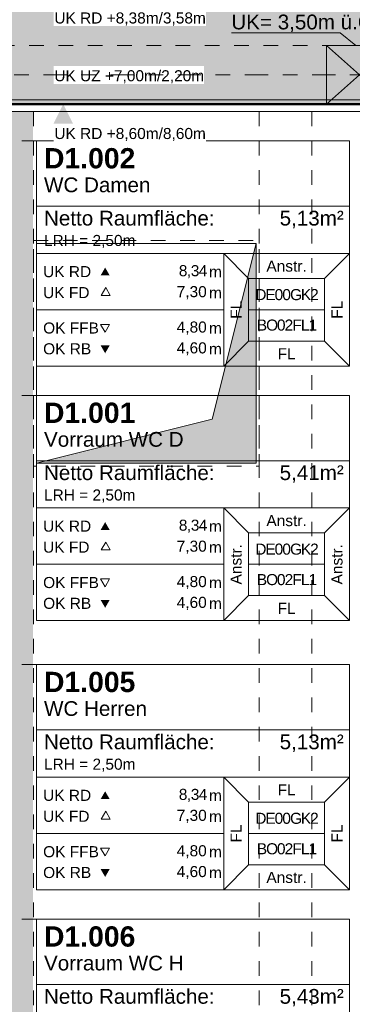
# Model space of a CAD drawing. Header units: metres. Extents: x -180 to 4, y -49 to 6.
# Tile 119 of 256: x -159.19 to -156.91, y -18.04 to -11.32. Entities that reach past the tile are written whole.
import ezdxf

# ---------------------------------------------------------------- set-up
doc = ezdxf.new("R2010")
doc.units = ezdxf.units.M
doc.header["$LTSCALE"] = 0.05
doc.header["$PDMODE"] = 1
doc.header["$PDSIZE"] = -2
for name, pattern in [('KRA_ARC_3_GR_00_000_V_4-Grundriss EG$0$ISO-03 Gestrichelt mit A', [3.81, 1.524, -2.286]), ('Linienart-20', [2.116531, 1.058062, -1.058469]), ('Linienart-34', [4.233, 2.116, -2.117]), ('Linienart-53', [5.291531, 3.175, -1.058062, 0.352704, -0.705764]), ('VW-01 Strichlinie kurz', [1.999894, 0.999947, -0.999947])]:
    doc.linetypes.add(name, pattern=pattern)
for name, color, linetype, lineweight, true_color in [('30 -34 Innenwände- 11 Durchbruch', 4, 'Continuous', 9, 0x00ffff), ('30 -34 Innenwände- 6 Elemente', 7, 'Continuous', 9, 0xff6633), ('30 -35 Decken- 1 Konstruktion-Träger- Stahlbeton', 7, 'Continuous', 13, 0x33aa00), ('30 -35 Decken- 11 Durchbruch', 5, 'Continuous', 15, 0x0000ff), ('70 -73 Bauteildarst.- 3 verdeckt 0.35', 4, 'Linienart-34', 35, 0x00ffff), ('70 -75 Raumstempel- 1 Raumstempel', 1, 'Continuous', 50, 0xff0000), ('70 -76 Bemaßung- 2 Allgemein', 7, 'Continuous', 5, 0x6666cc), ('CW-Unsichtbar', 7, 'Continuous', 9, 0x599559)]:
    doc.layers.add(name, color=color, linetype=linetype, lineweight=lineweight, true_color=true_color)
for name, color, linetype, lineweight in [('70 -71 Achsen- 1 Gebäudeachsen', 7, 'Linienart-53', 18), ('70 -72 Beschriftung-14 Schatten', 7, 'Continuous', 5), ('70 -73 Bauteildarst.- 1 Ansicht 0.15', 7, 'Continuous', 15), ('70 -75 Raumstempel-2 Verweislinie', 7, 'KRA_ARC_3_GR_00_000_V_4-Grundriss EG$0$ISO-03 Gestrichelt mit A', 9), ('Keine', 7, 'Continuous', 9)]:
    doc.layers.add(name, color=color, linetype=linetype, lineweight=lineweight)
doc.styles.add('Arial', font='arial.ttf')
doc.styles.add('Arial (bold)', font='arialbd.ttf')

# ---------------------------------------------------------------- blocks, each defined once
blk = doc.blocks.new('Gruppe-6868')
at = {"layer": '30 -34 Innenwände- 6 Elemente', "flags": 128}
blk.add_lwpolyline([(-160.021, -11.897), (-152.821, -11.897), (-152.821, -11.867), (-160.021, -11.867)], close=True, dxfattribs=at)
blk = doc.blocks.new('Gruppe-6869')
at = {"layer": '30 -34 Innenwände- 6 Elemente', "color": 7, "transparency": 33554687}
blk.add_blockref('Gruppe-6868', (0, 0), dxfattribs=at)
blk = doc.blocks.new('Gruppe-6870')
at = {"layer": '30 -34 Innenwände- 6 Elemente', "color": 7, "transparency": 33554687}
blk.add_blockref('Gruppe-6869', (0, 0), dxfattribs=at)
at = {"layer": '30 -34 Innenwände- 6 Elemente', "color": 0, "flags": 1}
for tag in ['IFC_UUID', 'instanceID']:
    blk.add_attdef(tag, (-160.021, -11.897), '', height=0.00018, dxfattribs=at)
blk = doc.blocks.new('Gruppe-9740')
at = {"layer": '30 -35 Decken- 1 Konstruktion-Träger- Stahlbeton', "color": 7, "linetype": 'Linienart-20', "lineweight": 13, "transparency": 33554687}
for p, q in [((-99.221, -11.497), (-160.421, -11.497)), ((-99.221, -11.897), (-160.421, -11.897))]:
    blk.add_line(p, q, dxfattribs=at)
at = {"layer": '30 -35 Decken- 1 Konstruktion-Träger- Stahlbeton', "color": 0, "flags": 1}
for tag in ['IFC_UUID', 'instanceID']:
    blk.add_attdef(tag, (-160.421, -11.897), '', height=0.00018, dxfattribs=at)
blk = doc.blocks.new('Gruppe-12220')
at = {"layer": '30 -35 Decken- 1 Konstruktion-Träger- Stahlbeton', "color": 7, "linetype": 'Linienart-20', "lineweight": 13, "transparency": 33554687}
for p, q in [((-157.551, -39.247), (-157.551, -11.897)), ((-157.191, -39.247), (-157.191, -11.897))]:
    blk.add_line(p, q, dxfattribs=at)
at = {"layer": '30 -35 Decken- 1 Konstruktion-Träger- Stahlbeton', "color": 7, "linetype": 'Continuous', "lineweight": 35, "transparency": 33554687, "flags": 128}
blk.add_lwpolyline([(-157.551, -11.897), (-157.191, -11.897)], dxfattribs=at)
at = {"layer": '30 -35 Decken- 1 Konstruktion-Träger- Stahlbeton', "color": 0, "flags": 1}
for tag in ['IFC_UUID', 'instanceID']:
    blk.add_attdef(tag, (-157.551, -39.247), '', height=0.00018, dxfattribs=at)
blk = doc.blocks.new('Gruppe-12223')
at = {"layer": '30 -35 Decken- 1 Konstruktion-Träger- Stahlbeton', "color": 7, "linetype": 'Linienart-20', "lineweight": 13, "transparency": 33554687}
blk.add_line((-159.091, -39.247), (-159.091, -11.897), dxfattribs=at)
at = {"layer": '30 -35 Decken- 1 Konstruktion-Träger- Stahlbeton', "color": 7, "linetype": 'Continuous', "lineweight": 35, "transparency": 33554687, "flags": 128}
blk.add_lwpolyline([(-159.451, -11.897), (-159.091, -11.897)], dxfattribs=at)
at = {"layer": '30 -35 Decken- 1 Konstruktion-Träger- Stahlbeton', "color": 0, "flags": 1}
for tag in ['IFC_UUID', 'instanceID']:
    blk.add_attdef(tag, (-159.451, -39.247), '', height=0.00018, dxfattribs=at)
blk = doc.blocks.new('_01-OG1_Tragwerk (2D)')
at = {"layer": '30 -34 Innenwände- 6 Elemente'}
blk.add_blockref('Gruppe-6870', (0, 0), dxfattribs=at)
at = {"layer": '30 -35 Decken- 1 Konstruktion-Träger- Stahlbeton'}
for name in ['Gruppe-9740', 'Gruppe-12223', 'Gruppe-12220']:
    blk.add_blockref(name, (0, 0), dxfattribs=at)
blk = doc.blocks.new('Gruppe-12783')
at = {"layer": '30 -35 Decken- 11 Durchbruch', "linetype": 'Continuous', "lineweight": 0}
blk.add_hatch(color=5, dxfattribs=at).paths.add_polyline_path([(-159.071, -14.347), (-157.571, -14.347), (-157.571, -12.847), (-157.871, -14.047)])
at = {"layer": '30 -35 Decken- 11 Durchbruch', "flags": 128}
blk.add_lwpolyline([(-159.071, -14.347), (-157.571, -14.347), (-157.571, -12.847), (-157.871, -14.047)], close=True, dxfattribs=at)
blk = doc.blocks.new('Gruppe-12784')
at = {"layer": '30 -35 Decken- 11 Durchbruch', "flags": 128}
blk.add_lwpolyline([(-159.071, -14.347), (-159.071, -12.847), (-157.571, -12.847), (-157.871, -14.047)], close=True, dxfattribs=at)
blk = doc.blocks.new('Gruppe-12785')
at = {"layer": '30 -35 Decken- 11 Durchbruch', "insert": (-156.8281, -13.6104), "char_height": 0.100689, "attachment_point": 7, "line_spacing_factor": 0.970891, "style": 'Arial'}
blk.add_mtext('DD- \\P1,50m/1,50m', dxfattribs=at)
blk = doc.blocks.new('Gruppe-12786')
at = {"layer": '30 -35 Decken- 11 Durchbruch'}
for name in ['Gruppe-12783', 'Gruppe-12784']:
    blk.add_blockref(name, (0, 0), dxfattribs=at)
at = {"layer": '30 -35 Decken- 11 Durchbruch', "color": 7, "transparency": 33554687}
blk.add_blockref('Gruppe-12785', (0, 0), dxfattribs=at)
blk = doc.blocks.new('Gruppe-12787')
at = {"layer": 'CW-Unsichtbar', "linetype": 'Continuous', "lineweight": 5, "transparency": 33554687}
for p in [(-159.071, -13.597), (-157.571, -13.597)]:
    blk.add_point(p, dxfattribs=at)
at = {"layer": '30 -35 Decken- 11 Durchbruch', "color": 7, "transparency": 33554687}
blk.add_blockref('Gruppe-12786', (0, 0), dxfattribs=at)
at = {"layer": '30 -35 Decken- 11 Durchbruch', "color": 0, "flags": 1}
for tag in ['prm0_value', 'prm1_value', 'prm2_value', 'prm3_value', 'prm4_value', 'prm5_value', 'prm6_value', 'prm7_value', 'IFC_UUID', 'instanceID', 'prm0_name', 'prm0_type', 'prm1_name', 'prm1_type', 'prm2_name', 'prm2_type', 'prm3_name', 'prm3_type', 'prm4_name', 'prm4_type', 'prm5_name', 'prm5_type', 'prm6_name', 'prm6_type', 'prm7_name', 'prm7_type']:
    blk.add_attdef(tag, (-159.071, -14.347), '', height=0.00018, dxfattribs=at)
blk = doc.blocks.new('Gruppe-13130')
at = {"layer": '70 -75 Raumstempel- 1 Raumstempel', "color": 7, "linetype": 'Continuous', "lineweight": 9, "transparency": 33554687}
for p, q in [((-159.0709, -13.8847), (-159.0709, -15.4223)), ((-156.9342, -13.8847), (-159.0709, -13.8847)), ((-156.9342, -15.4223), (-156.9342, -13.8847)), ((-156.9342, -14.3314), (-159.0709, -14.3314)), ((-159.0709, -14.6535), (-157.7928, -14.6535)), ((-157.6231, -14.8239), (-157.7928, -14.6535)), ((-156.9342, -14.6535), (-157.7928, -14.6535)), ((-157.7928, -14.6535), (-157.7928, -15.4223)), ((-157.7928, -14.6535), (-156.9342, -14.6535)), ((-157.1038, -14.8239), (-156.9342, -14.6535)), ((-157.6231, -15.2519), (-157.6231, -14.8239)), ((-157.6231, -14.8239), (-157.1038, -14.8239)), ((-157.1038, -15.2519), (-157.1038, -14.8239)), ((-159.0709, -15.0379), (-157.7928, -15.0379)), ((-157.1038, -15.0379), (-157.6231, -15.0379)), ((-157.6231, -15.2519), (-157.7928, -15.4223)), ((-157.6231, -15.2519), (-157.1038, -15.2519)), ((-157.1038, -15.2519), (-156.9342, -15.4223)), ((-156.9342, -15.4223), (-159.0709, -15.4223))]:
    blk.add_line(p, q, dxfattribs=at)
for points in [[(-158.5716, -14.8032), (-158.6023, -14.7499), (-158.6331, -14.8032)], [(-158.5716, -15.2815), (-158.6023, -15.3348), (-158.6331, -15.2815)]]:
    blk.add_solid(points, dxfattribs=at)
at = {"layer": '70 -75 Raumstempel- 1 Raumstempel', "color": 7, "transparency": 33554687}
for s, insert, char_height, attachment_point, rotation, line_spacing_factor, style in [('D1.001', (-159.0199, -14.0045), 0.13845, 4, 0, 0.971658, 'Arial (bold)'), ('Vorraum WC D', (-159.0199, -14.1347), 0.100689, 1, 0, 0.970891, 'Arial'), ('Netto Raumfläche:', (-159.0199, -14.3622), 0.100689, 1, 0, 0.96878, 'Arial'), ('5,41m²', (-156.9732, -14.3622), 0.10069, 3, 0, 0.96878, 'Arial'), ('Anstr.', (-157.3635, -14.7402), 0.07552, 5, 0, 0.973705, 'Arial'), ('Anstr.', (-157.7081, -15.0379), 0.07552, 5, 90, 0.973705, 'Arial'), ('{\\T0.9;DE00GK2}', (-157.3635, -14.9349), 0.075516, 5, 0, 0.973705, 'Arial'), ('Anstr.', (-157.0191, -15.0379), 0.07552, 5, 90, 0.973705, 'Arial'), ('{\\T0.9;BO02FL1}', (-157.3635, -15.1429), 0.075516, 5, 0, 0.973705, 'Arial'), ('FL', (-157.3635, -15.3384), 0.07552, 5, 0, 0.973705, 'Arial')]:
    blk.add_mtext(s, dxfattribs=dict(at, insert=insert, char_height=char_height, attachment_point=attachment_point, rotation=rotation, line_spacing_factor=line_spacing_factor, style=style))
at = {"layer": '70 -75 Raumstempel- 1 Raumstempel', "color": 7, "transparency": 33554687, "rotation": 0, "style": 'Arial'}
for s, insert, char_height, width, attachment_point, line_spacing_factor in [('LRH = 2,50m', (-159.0199, -14.527), 0.075516, 2.046762, 1, 0.968077), ('UK RD', (-159.0259, -14.778), 0.07552, 0.3787, 4, 0.973705), ('{\\T0.93;8,34}', (-157.9085, -14.778), 0.075516, 0.640583, 6, 0.973705), ('m', (-157.8052, -14.778), 0.0755, 0.105423, 6, 0.973705), ('UK FD', (-159.0259, -14.9212), 0.07552, 0.3787, 4, 0.973705), ('7,30', (-157.9085, -14.9212), 0.07552, 0.640583, 6, 0.973705), ('m', (-157.8052, -14.9212), 0.0755, 0.105423, 6, 0.973705), ('OK FFB', (-159.0259, -15.1629), 0.07552, 0.401981, 4, 0.973705), ('4,80', (-157.9085, -15.1629), 0.07552, 0.640583, 6, 0.973705), ('m', (-157.8052, -15.1629), 0.0755, 0.105423, 6, 0.973705), ('OK RB', (-159.0259, -15.3049), 0.07552, 0.401981, 4, 0.973705), ('4,60', (-157.9085, -15.3049), 0.07552, 0.640583, 6, 0.973705), ('m', (-157.8052, -15.3049), 0.0755, 0.105423, 6, 0.973705)]:
    blk.add_mtext(s, dxfattribs=dict(at, insert=insert, char_height=char_height, width=width, attachment_point=attachment_point, line_spacing_factor=line_spacing_factor))
at = {"color": 255, "linetype": 'Continuous', "lineweight": 9, "transparency": 33554687}
for points in [[(-158.5674, -14.9397), (-158.5981, -14.8864), (-158.6289, -14.9397)], [(-158.5716, -15.1378), (-158.6023, -15.1911), (-158.6331, -15.1378)]]:
    blk.add_wipeout(points, dxfattribs=at).dxf.layer = '70 -75 Raumstempel- 1 Raumstempel'
at = {"layer": '70 -75 Raumstempel- 1 Raumstempel', "color": 7, "linetype": 'Continuous', "lineweight": 9, "transparency": 33554687, "flags": 128}
for points in [[(-158.5674, -14.9397), (-158.5981, -14.8864), (-158.6289, -14.9397)], [(-158.5716, -15.1378), (-158.6023, -15.1911), (-158.6331, -15.1378)]]:
    blk.add_lwpolyline(points, close=True, dxfattribs=at)
blk = doc.blocks.new('Gruppe-13131')
at = {"layer": '70 -75 Raumstempel- 1 Raumstempel', "color": 7, "transparency": 33554687}
blk.add_blockref('Gruppe-13130', (0, 0), dxfattribs=at)
blk = doc.blocks.new('Gruppe-13132')
at = {"layer": '70 -75 Raumstempel- 1 Raumstempel', "color": 7, "linetype": 'Continuous', "lineweight": 9, "transparency": 33554687}
for p, q in [((-159.0709, -12.147), (-159.0709, -13.6847)), ((-156.9342, -12.147), (-159.0709, -12.147)), ((-156.9342, -13.6847), (-156.9342, -12.147)), ((-156.9342, -12.5938), (-159.0709, -12.5938)), ((-159.0709, -12.9159), (-157.7928, -12.9159)), ((-157.6231, -13.0863), (-157.7928, -12.9159)), ((-156.9342, -12.9159), (-157.7928, -12.9159)), ((-157.7928, -12.9159), (-157.7928, -13.6847)), ((-157.7928, -12.9159), (-156.9342, -12.9159)), ((-157.1038, -13.0863), (-156.9342, -12.9159)), ((-157.6231, -13.5143), (-157.6231, -13.0863)), ((-157.6231, -13.0863), (-157.1038, -13.0863)), ((-157.1038, -13.5143), (-157.1038, -13.0863)), ((-159.0709, -13.3003), (-157.7928, -13.3003)), ((-157.1038, -13.3003), (-157.6231, -13.3003)), ((-157.6231, -13.5143), (-157.7928, -13.6847)), ((-157.6231, -13.5143), (-157.1038, -13.5143)), ((-157.1038, -13.5143), (-156.9342, -13.6847)), ((-156.9342, -13.6847), (-159.0709, -13.6847))]:
    blk.add_line(p, q, dxfattribs=at)
for points in [[(-158.5716, -13.0656), (-158.6023, -13.0123), (-158.6331, -13.0656)], [(-158.5716, -13.5438), (-158.6023, -13.5971), (-158.6331, -13.5438)]]:
    blk.add_solid(points, dxfattribs=at)
at = {"layer": '70 -75 Raumstempel- 1 Raumstempel', "color": 7, "transparency": 33554687}
for s, insert, char_height, attachment_point, rotation, line_spacing_factor, style in [('D1.002', (-159.0199, -12.2668), 0.13845, 4, 0, 0.971658, 'Arial (bold)'), ('WC Damen', (-159.0199, -12.3971), 0.10069, 1, 0, 0.970891, 'Arial'), ('Netto Raumfläche:', (-159.0199, -12.6245), 0.100689, 1, 0, 0.96878, 'Arial'), ('5,13m²', (-156.9732, -12.6245), 0.10069, 3, 0, 0.96878, 'Arial'), ('Anstr.', (-157.3635, -13.0026), 0.07552, 5, 0, 0.973705, 'Arial'), ('{\\T0.9;DE00GK2}', (-157.3635, -13.1973), 0.075516, 5, 0, 0.973705, 'Arial'), ('FL', (-157.7081, -13.3003), 0.07552, 5, 90, 0.973705, 'Arial'), ('FL', (-157.0191, -13.3003), 0.07552, 5, 90, 0.973705, 'Arial'), ('{\\T0.9;BO02FL1}', (-157.3635, -13.4053), 0.075516, 5, 0, 0.973705, 'Arial'), ('FL', (-157.3635, -13.6008), 0.07552, 5, 0, 0.973705, 'Arial')]:
    blk.add_mtext(s, dxfattribs=dict(at, insert=insert, char_height=char_height, attachment_point=attachment_point, rotation=rotation, line_spacing_factor=line_spacing_factor, style=style))
at = {"layer": '70 -75 Raumstempel- 1 Raumstempel', "color": 7, "transparency": 33554687, "rotation": 0, "style": 'Arial'}
for s, insert, char_height, width, attachment_point, line_spacing_factor in [('LRH = 2,50m', (-159.0199, -12.7894), 0.075516, 2.046762, 1, 0.968077), ('UK RD', (-159.0259, -13.0404), 0.07552, 0.3787, 4, 0.973705), ('{\\T0.93;8,34}', (-157.9085, -13.0404), 0.075516, 0.640583, 6, 0.973705), ('m', (-157.8052, -13.0404), 0.0755, 0.105423, 6, 0.973705), ('UK FD', (-159.0259, -13.1836), 0.07552, 0.3787, 4, 0.973705), ('7,30', (-157.9085, -13.1836), 0.07552, 0.640583, 6, 0.973705), ('m', (-157.8052, -13.1836), 0.0755, 0.105423, 6, 0.973705), ('OK FFB', (-159.0259, -13.4253), 0.07552, 0.401981, 4, 0.973705), ('4,80', (-157.9085, -13.4253), 0.07552, 0.640583, 6, 0.973705), ('m', (-157.8052, -13.4253), 0.0755, 0.105423, 6, 0.973705), ('OK RB', (-159.0259, -13.5673), 0.07552, 0.401981, 4, 0.973705), ('4,60', (-157.9085, -13.5673), 0.07552, 0.640583, 6, 0.973705), ('m', (-157.8052, -13.5673), 0.0755, 0.105423, 6, 0.973705)]:
    blk.add_mtext(s, dxfattribs=dict(at, insert=insert, char_height=char_height, width=width, attachment_point=attachment_point, line_spacing_factor=line_spacing_factor))
at = {"color": 255, "linetype": 'Continuous', "lineweight": 9, "transparency": 33554687}
for points in [[(-158.5674, -13.2021), (-158.5981, -13.1488), (-158.6289, -13.2021)], [(-158.5716, -13.4002), (-158.6023, -13.4535), (-158.6331, -13.4002)]]:
    blk.add_wipeout(points, dxfattribs=at).dxf.layer = '70 -75 Raumstempel- 1 Raumstempel'
at = {"layer": '70 -75 Raumstempel- 1 Raumstempel', "color": 7, "linetype": 'Continuous', "lineweight": 9, "transparency": 33554687, "flags": 128}
for points in [[(-158.5674, -13.2021), (-158.5981, -13.1488), (-158.6289, -13.2021)], [(-158.5716, -13.4002), (-158.6023, -13.4535), (-158.6331, -13.4002)]]:
    blk.add_lwpolyline(points, close=True, dxfattribs=at)
blk = doc.blocks.new('Gruppe-13133')
at = {"layer": '70 -75 Raumstempel- 1 Raumstempel', "color": 7, "transparency": 33554687}
blk.add_blockref('Gruppe-13132', (0, 0), dxfattribs=at)
blk = doc.blocks.new('Gruppe-13136')
at = {"layer": '70 -75 Raumstempel- 1 Raumstempel', "color": 7, "linetype": 'Continuous', "lineweight": 9, "transparency": 33554687}
for p, q in [((-159.0709, -17.4599), (-159.0709, -18.9976)), ((-156.9342, -17.4599), (-159.0709, -17.4599)), ((-156.9342, -18.9976), (-156.9342, -17.4599)), ((-156.9342, -17.9067), (-159.0709, -17.9067)), ((-159.0709, -18.2287), (-157.7928, -18.2287)), ((-157.6231, -18.3992), (-157.7928, -18.2287)), ((-156.9342, -18.2287), (-157.7928, -18.2287)), ((-157.7928, -18.2287), (-157.7928, -18.9976)), ((-157.7928, -18.2287), (-156.9342, -18.2287)), ((-157.1038, -18.3992), (-156.9342, -18.2287)), ((-157.6231, -18.8271), (-157.6231, -18.3992)), ((-157.6231, -18.3992), (-157.1038, -18.3992)), ((-157.1038, -18.8271), (-157.1038, -18.3992)), ((-159.0709, -18.6131), (-157.7928, -18.6131)), ((-157.1038, -18.6131), (-157.6231, -18.6131)), ((-157.6231, -18.8271), (-157.7928, -18.9976)), ((-157.6231, -18.8271), (-157.1038, -18.8271)), ((-157.1038, -18.8271), (-156.9342, -18.9976)), ((-156.9342, -18.9976), (-159.0709, -18.9976))]:
    blk.add_line(p, q, dxfattribs=at)
for points in [[(-158.5716, -18.3784), (-158.6023, -18.3251), (-158.6331, -18.3784)], [(-158.5716, -18.8567), (-158.6023, -18.91), (-158.6331, -18.8567)]]:
    blk.add_solid(points, dxfattribs=at)
at = {"layer": '70 -75 Raumstempel- 1 Raumstempel', "color": 7, "transparency": 33554687}
for s, insert, char_height, attachment_point, rotation, line_spacing_factor, style in [('D1.006', (-159.0199, -17.5797), 0.13845, 4, 0, 0.971658, 'Arial (bold)'), ('Vorraum WC H', (-159.0199, -17.7099), 0.100689, 1, 0, 0.970891, 'Arial'), ('Netto Raumfläche:', (-159.0199, -17.9374), 0.100689, 1, 0, 0.96878, 'Arial'), ('5,43m²', (-156.9732, -17.9374), 0.10069, 3, 0, 0.96878, 'Arial'), ('FL', (-157.3635, -18.3155), 0.07552, 5, 0, 0.973705, 'Arial'), ('Anstr.', (-157.7081, -18.6131), 0.07552, 5, 90, 0.973705, 'Arial'), ('{\\T0.9;DE00GK2}', (-157.3635, -18.5101), 0.075516, 5, 0, 0.973705, 'Arial'), ('Anstr.', (-157.0191, -18.6131), 0.07552, 5, 90, 0.973705, 'Arial'), ('{\\T0.9;BO02FL1}', (-157.3635, -18.7181), 0.075516, 5, 0, 0.973705, 'Arial'), ('Anstr.', (-157.3635, -18.9136), 0.07552, 5, 0, 0.973705, 'Arial')]:
    blk.add_mtext(s, dxfattribs=dict(at, insert=insert, char_height=char_height, attachment_point=attachment_point, rotation=rotation, line_spacing_factor=line_spacing_factor, style=style))
at = {"layer": '70 -75 Raumstempel- 1 Raumstempel', "color": 7, "transparency": 33554687, "rotation": 0, "style": 'Arial'}
for s, insert, char_height, width, attachment_point, line_spacing_factor in [('LRH = 2,50m', (-159.0199, -18.1023), 0.075516, 2.046762, 1, 0.968077), ('UK RD', (-159.0259, -18.3533), 0.07552, 0.3787, 4, 0.973705), ('{\\T0.93;8,34}', (-157.9085, -18.3533), 0.075516, 0.640583, 6, 0.973705), ('m', (-157.8052, -18.3533), 0.0755, 0.105423, 6, 0.973705), ('UK FD', (-159.0259, -18.4965), 0.07552, 0.3787, 4, 0.973705), ('7,30', (-157.9085, -18.4965), 0.07552, 0.640583, 6, 0.973705), ('m', (-157.8052, -18.4965), 0.0755, 0.105423, 6, 0.973705), ('OK FFB', (-159.0259, -18.7382), 0.07552, 0.401981, 4, 0.973705), ('4,80', (-157.9085, -18.7382), 0.07552, 0.640583, 6, 0.973705), ('m', (-157.8052, -18.7382), 0.0755, 0.105423, 6, 0.973705), ('OK RB', (-159.0259, -18.8802), 0.07552, 0.401981, 4, 0.973705), ('4,60', (-157.9085, -18.8802), 0.07552, 0.640583, 6, 0.973705), ('m', (-157.8052, -18.8802), 0.0755, 0.105423, 6, 0.973705)]:
    blk.add_mtext(s, dxfattribs=dict(at, insert=insert, char_height=char_height, width=width, attachment_point=attachment_point, line_spacing_factor=line_spacing_factor))
at = {"color": 255, "linetype": 'Continuous', "lineweight": 9, "transparency": 33554687}
for points in [[(-158.5674, -18.515), (-158.5981, -18.4617), (-158.6289, -18.515)], [(-158.5716, -18.7131), (-158.6023, -18.7664), (-158.6331, -18.7131)]]:
    blk.add_wipeout(points, dxfattribs=at).dxf.layer = '70 -75 Raumstempel- 1 Raumstempel'
at = {"layer": '70 -75 Raumstempel- 1 Raumstempel', "color": 7, "linetype": 'Continuous', "lineweight": 9, "transparency": 33554687, "flags": 128}
for points in [[(-158.5674, -18.515), (-158.5981, -18.4617), (-158.6289, -18.515)], [(-158.5716, -18.7131), (-158.6023, -18.7664), (-158.6331, -18.7131)]]:
    blk.add_lwpolyline(points, close=True, dxfattribs=at)
blk = doc.blocks.new('Gruppe-13137')
at = {"layer": '70 -75 Raumstempel- 1 Raumstempel', "color": 7, "transparency": 33554687}
blk.add_blockref('Gruppe-13136', (0, 0), dxfattribs=at)
blk = doc.blocks.new('Gruppe-13177')
at = {"layer": '70 -75 Raumstempel- 1 Raumstempel', "color": 7, "linetype": 'Continuous', "lineweight": 9, "transparency": 33554687}
for p, q in [((-159.0709, -15.7223), (-159.0709, -17.2599)), ((-156.9342, -15.7223), (-159.0709, -15.7223)), ((-156.9342, -17.2599), (-156.9342, -15.7223)), ((-156.9342, -16.1691), (-159.0709, -16.1691)), ((-159.0709, -16.4911), (-157.7928, -16.4911)), ((-157.6231, -16.6615), (-157.7928, -16.4911)), ((-156.9342, -16.4911), (-157.7928, -16.4911)), ((-157.7928, -16.4911), (-157.7928, -17.2599)), ((-157.7928, -16.4911), (-156.9342, -16.4911)), ((-157.1038, -16.6615), (-156.9342, -16.4911)), ((-157.6231, -17.0895), (-157.6231, -16.6615)), ((-157.6231, -16.6615), (-157.1038, -16.6615)), ((-157.1038, -17.0895), (-157.1038, -16.6615)), ((-159.0709, -16.8755), (-157.7928, -16.8755)), ((-157.1038, -16.8755), (-157.6231, -16.8755)), ((-157.6231, -17.0895), (-157.7928, -17.2599)), ((-157.6231, -17.0895), (-157.1038, -17.0895)), ((-157.1038, -17.0895), (-156.9342, -17.2599)), ((-156.9342, -17.2599), (-159.0709, -17.2599))]:
    blk.add_line(p, q, dxfattribs=at)
for points in [[(-158.5716, -16.6408), (-158.6023, -16.5875), (-158.6331, -16.6408)], [(-158.5716, -17.1191), (-158.6023, -17.1724), (-158.6331, -17.1191)]]:
    blk.add_solid(points, dxfattribs=at)
at = {"layer": '70 -75 Raumstempel- 1 Raumstempel', "color": 7, "transparency": 33554687}
for s, insert, char_height, attachment_point, rotation, line_spacing_factor, style in [('D1.005', (-159.0199, -15.8421), 0.13845, 4, 0, 0.971658, 'Arial (bold)'), ('WC Herren', (-159.0199, -15.9723), 0.10069, 1, 0, 0.970891, 'Arial'), ('Netto Raumfläche:', (-159.0199, -16.1998), 0.100689, 1, 0, 0.96878, 'Arial'), ('5,13m²', (-156.9732, -16.1998), 0.10069, 3, 0, 0.96878, 'Arial'), ('FL', (-157.3635, -16.5778), 0.07552, 5, 0, 0.973705, 'Arial'), ('{\\T0.9;DE00GK2}', (-157.3635, -16.7725), 0.075516, 5, 0, 0.973705, 'Arial'), ('FL', (-157.7081, -16.8755), 0.07552, 5, 90, 0.973705, 'Arial'), ('FL', (-157.0191, -16.8755), 0.07552, 5, 90, 0.973705, 'Arial'), ('{\\T0.9;BO02FL1}', (-157.3635, -16.9805), 0.075516, 5, 0, 0.973705, 'Arial'), ('Anstr.', (-157.3635, -17.176), 0.07552, 5, 0, 0.973705, 'Arial')]:
    blk.add_mtext(s, dxfattribs=dict(at, insert=insert, char_height=char_height, attachment_point=attachment_point, rotation=rotation, line_spacing_factor=line_spacing_factor, style=style))
at = {"layer": '70 -75 Raumstempel- 1 Raumstempel', "color": 7, "transparency": 33554687, "rotation": 0, "style": 'Arial'}
for s, insert, char_height, width, attachment_point, line_spacing_factor in [('LRH = 2,50m', (-159.0199, -16.3647), 0.075516, 2.046762, 1, 0.968077), ('UK RD', (-159.0259, -16.6157), 0.07552, 0.3787, 4, 0.973705), ('{\\T0.93;8,34}', (-157.9085, -16.6157), 0.075516, 0.640583, 6, 0.973705), ('m', (-157.8052, -16.6157), 0.0755, 0.105423, 6, 0.973705), ('UK FD', (-159.0259, -16.7588), 0.07552, 0.3787, 4, 0.973705), ('7,30', (-157.9085, -16.7588), 0.07552, 0.640583, 6, 0.973705), ('m', (-157.8052, -16.7588), 0.0755, 0.105423, 6, 0.973705), ('OK FFB', (-159.0259, -17.0005), 0.07552, 0.401981, 4, 0.973705), ('4,80', (-157.9085, -17.0005), 0.07552, 0.640583, 6, 0.973705), ('m', (-157.8052, -17.0005), 0.0755, 0.105423, 6, 0.973705), ('OK RB', (-159.0259, -17.1425), 0.07552, 0.401981, 4, 0.973705), ('4,60', (-157.9085, -17.1425), 0.07552, 0.640583, 6, 0.973705), ('m', (-157.8052, -17.1425), 0.0755, 0.105423, 6, 0.973705)]:
    blk.add_mtext(s, dxfattribs=dict(at, insert=insert, char_height=char_height, width=width, attachment_point=attachment_point, line_spacing_factor=line_spacing_factor))
at = {"color": 255, "linetype": 'Continuous', "lineweight": 9, "transparency": 33554687}
for points in [[(-158.5674, -16.7774), (-158.5981, -16.7241), (-158.6289, -16.7774)], [(-158.5716, -16.9754), (-158.6023, -17.0287), (-158.6331, -16.9754)]]:
    blk.add_wipeout(points, dxfattribs=at).dxf.layer = '70 -75 Raumstempel- 1 Raumstempel'
at = {"layer": '70 -75 Raumstempel- 1 Raumstempel', "color": 7, "linetype": 'Continuous', "lineweight": 9, "transparency": 33554687, "flags": 128}
for points in [[(-158.5674, -16.7774), (-158.5981, -16.7241), (-158.6289, -16.7774)], [(-158.5716, -16.9754), (-158.6023, -17.0287), (-158.6331, -16.9754)]]:
    blk.add_lwpolyline(points, close=True, dxfattribs=at)
blk = doc.blocks.new('Gruppe-13178')
at = {"layer": '70 -75 Raumstempel- 1 Raumstempel', "color": 7, "transparency": 33554687}
blk.add_blockref('Gruppe-13177', (0, 0), dxfattribs=at)
blk = doc.blocks.new('Gruppe-14525')
at = {"layer": '30 -34 Innenwände- 11 Durchbruch', "flags": 128}
blk.add_lwpolyline([(-157.091, -11.4969), (-156.641, -11.4969), (-157.091, -11.8969), (-156.641, -11.8969)], close=True, dxfattribs=at)
blk = doc.blocks.new('Gruppe-14526')
at = {"layer": '30 -34 Innenwände- 11 Durchbruch', "linetype": 'Continuous', "lineweight": 0}
blk.add_hatch(color=4, dxfattribs=at).paths.add_polyline_path([(-157.091, -11.8969), (-157.091, -11.4969), (-156.641, -11.8969), (-156.641, -11.4969)])
at = {"layer": '30 -34 Innenwände- 11 Durchbruch', "flags": 128}
blk.add_lwpolyline([(-157.091, -11.8969), (-157.091, -11.4969), (-156.641, -11.8969), (-156.641, -11.4969)], close=True, dxfattribs=at)
blk = doc.blocks.new('Gruppe-14527')
at = {"layer": '30 -34 Innenwände- 11 Durchbruch', "insert": (-157.7407, -11.4046), "char_height": 0.100689, "attachment_point": 7, "line_spacing_factor": 0.970891, "style": 'Arial'}
blk.add_mtext('WD-H/E 0,45m/0,13m\\PUK= 3,50m ü.OKRB', dxfattribs=at)
blk = doc.blocks.new('Gruppe-14528')
at = {"layer": '30 -34 Innenwände- 11 Durchbruch', "color": 7, "transparency": 33554687}
blk.add_blockref('Gruppe-14527', (0, 0), dxfattribs=at)
at = {"layer": '30 -34 Innenwände- 11 Durchbruch'}
for name in ['Gruppe-14525', 'Gruppe-14526']:
    blk.add_blockref(name, (0, 0), dxfattribs=at)
blk = doc.blocks.new('Gruppe-14529')
at = {"layer": 'CW-Unsichtbar', "linetype": 'Continuous', "lineweight": 5, "transparency": 33554687}
for p in [(-157.091, -11.6969), (-156.641, -11.6969)]:
    blk.add_point(p, dxfattribs=at)
at = {"layer": '30 -34 Innenwände- 11 Durchbruch', "color": 7, "transparency": 33554687}
blk.add_blockref('Gruppe-14528', (0, 0), dxfattribs=at)
at = {"layer": '30 -34 Innenwände- 11 Durchbruch', "color": 0, "flags": 1}
for tag in ['prm0_value', 'prm1_value', 'prm2_value', 'prm3_value', 'prm4_value', 'prm5_value', 'prm6_value', 'prm7_value', 'IFC_UUID', 'instanceID', 'prm0_name', 'prm0_type', 'prm1_name', 'prm1_type', 'prm2_name', 'prm2_type', 'prm3_name', 'prm3_type', 'prm4_name', 'prm4_type', 'prm5_name', 'prm5_type', 'prm6_name', 'prm6_type', 'prm7_name', 'prm7_type']:
    blk.add_attdef(tag, (-157.7407, -11.8969), '', height=0.00018, dxfattribs=at)
blk = doc.blocks.new('_OG1_2D (2D)')
at = {"layer": '70 -72 Beschriftung-14 Schatten', "linetype": 'Continuous', "lineweight": 0}
blk.add_hatch(color=7, dxfattribs=at).paths.add_polyline_path([(-159.97099996, -11.94704198), (-159.09413416, -11.94704198), (-159.09413416, -37.57385778), (-99.54599996, -37.57385778), (-99.54599996, -39.04704198), (-159.97099996, -39.04704198)])
at = {"layer": '70 -75 Raumstempel- 1 Raumstempel', "linetype": 'Continuous', "lineweight": 0, "true_color": 0xff0000}
blk.add_hatch(color=1, dxfattribs=at).paths.add_polyline_path([(-103.14599996, -2.62204198), (-103.14599996, -7.93204198), (-160.09599996, -7.93204198), (-160.09599996, -11.49704198), (-160.02099996, -11.49704198), (-160.02099996, -11.89704198), (-152.82099996, -11.89704198), (-152.82099996, -11.49704198), (-152.42099996, -11.49704198), (-152.42099996, -11.89704198), (-145.22099996, -11.89704198), (-145.22099996, -11.49704198), (-144.82099996, -11.49704198), (-144.82099996, -11.89704198), (-137.62099996, -11.89704198), (-137.62099996, -11.49704198), (-137.22099996, -11.49704198), (-137.22099996, -11.89704198), (-130.02099996, -11.89704198), (-130.02099996, -11.49704198), (-129.62099996, -11.49704198), (-129.62099996, -11.89704198), (-122.42099996, -11.89704198), (-122.42099996, -11.49704198), (-122.02099996, -11.49704198), (-122.02099996, -11.89704198), (-114.82099996, -11.89704198), (-114.82099996, -11.49704198), (-114.42099996, -11.49704198), (-114.42099996, -11.89704198), (-107.22099996, -11.89704198), (-107.22099996, -11.49704198), (-106.82099996, -11.49704198), (-106.82099996, -11.89704198), (-99.62099996, -11.89704198), (-99.62099996, -11.49704198), (-99.54599996, -11.49704198), (-99.54599996, -8.89704198), (-99.62099996, -8.89704198), (-99.62099996, -8.49704198), (-99.54599996, -8.49704198), (-99.54599996, -7.29704198), (-101.59599996, -7.29704198), (-101.59599996, -5.12204198), (-101.58099996, -5.12204198), (-101.58099996, -2.62204198)])
at = {"layer": '30 -34 Innenwände- 11 Durchbruch'}
for p, q in [((-156.99811701, -11.40921053), (-157.74065393, -11.40921053)), ((-156.89099996, -11.49694198), (-156.99811701, -11.40921053))]:
    blk.add_line(p, q, dxfattribs=at)
at = {"layer": '70 -73 Bauteildarst.- 1 Ansicht 0.15', "flags": 128}
blk.add_lwpolyline([(-159.97099996, -11.94704198), (-99.54599996, -11.94704198), (-99.54599996, -39.04704198), (-159.97099996, -39.04704198)], close=True, dxfattribs=at)
at = {"layer": '70 -75 Raumstempel- 1 Raumstempel', "flags": 128}
blk.add_lwpolyline([(-103.14599996, -7.93204198), (-160.09599996, -7.93204198), (-160.09599996, -11.49704198), (-160.02099996, -11.49704198), (-160.02099996, -11.89704198), (-152.82099996, -11.89704198), (-152.82099996, -11.49704198), (-152.42099996, -11.49704198), (-152.42099996, -11.89704198), (-145.22099996, -11.89704198), (-145.22099996, -11.49704198), (-144.82099996, -11.49704198), (-144.82099996, -11.89704198), (-137.62099996, -11.89704198)], dxfattribs=at)
at = {"layer": 'Keine', "color": 7, "linetype": 'VW-01 Strichlinie kurz', "lineweight": 9, "flags": 128}
blk.add_lwpolyline([(-159.09099996, -12.82704198), (-157.55099996, -12.82704198), (-157.55099996, -14.36704198), (-159.09099996, -14.36704198)], close=True, dxfattribs=at)
at = {"layer": '30 -34 Innenwände- 11 Durchbruch'}
blk.add_blockref('Gruppe-14529', (0, 0), dxfattribs=at)
at = {"layer": '30 -35 Decken- 11 Durchbruch'}
blk.add_blockref('Gruppe-12787', (0, 0), dxfattribs=at)
at = {"layer": '70 -75 Raumstempel- 1 Raumstempel', "transparency": 33554687}
for name in ['Gruppe-13133', 'Gruppe-13131', 'Gruppe-13178', 'Gruppe-13137']:
    blk.add_blockref(name, (0, 0), dxfattribs=at)
at = {"layer": '70 -75 Raumstempel-2 Verweislinie'}
for p, q in [((-159.07091654, -12.14704198), (-164.02099996, -12.14704198)), ((-159.07091654, -13.88466963), (-166.3643333, -13.88466963)), ((-159.07091654, -15.72229727), (-164.02099996, -15.72229727)), ((-159.07091654, -17.45992492), (-166.3643333, -17.45992492))]:
    blk.add_line(p, q, dxfattribs=at)
blk = doc.blocks.new('Gruppe-16124')
at = {"layer": '70 -76 Bemaßung- 2 Allgemein', "color": 7, "linetype": 'Continuous'}
blk.add_solid([(-158.955, -11.3635), (-158.8884, -11.497), (-158.8215, -11.3636)], dxfattribs=at)
at = {"color": 255}
blk.add_wipeout([(-158.955, -11.3635), (-157.9147, -11.3635), (-157.9147, -11.2418), (-158.955, -11.2418)], dxfattribs=at).dxf.layer = '70 -76 Bemaßung- 2 Allgemein'
at = {"layer": '70 -76 Bemaßung- 2 Allgemein', "insert": (-157.9147, -11.36), "char_height": 0.075516, "attachment_point": 9, "line_spacing_factor": 0.973705, "style": 'Arial'}
blk.add_mtext('UK RD +8,38m/3,58m', dxfattribs=at)
blk = doc.blocks.new('Gruppe-16125')
at = {"color": 255}
blk.add_wipeout([(-158.955, -11.7579), (-157.9265, -11.7579), (-157.9265, -11.6362), (-158.955, -11.6362)], dxfattribs=at).dxf.layer = '70 -76 Bemaßung- 2 Allgemein'
at = {"layer": '70 -76 Bemaßung- 2 Allgemein', "color": 7, "linetype": 'Continuous'}
for points in [[(-158.955, -11.6306), (-158.8884, -11.497), (-158.8215, -11.6305)], [(-158.955, -11.7635), (-158.8884, -11.897), (-158.8215, -11.7636)]]:
    blk.add_solid(points, dxfattribs=at)
at = {"layer": '70 -76 Bemaßung- 2 Allgemein', "insert": (-157.9265, -11.7544), "char_height": 0.075516, "attachment_point": 9, "line_spacing_factor": 0.973705, "style": 'Arial'}
blk.add_mtext('UK UZ +7,00m/2,20m', dxfattribs=at)
blk = doc.blocks.new('Gruppe-16126')
at = {"layer": '70 -76 Bemaßung- 2 Allgemein', "color": 7, "linetype": 'Continuous'}
blk.add_solid([(-158.955, -12.0306), (-158.8884, -11.897), (-158.8215, -12.0305)], dxfattribs=at)
at = {"color": 255}
blk.add_wipeout([(-158.955, -12.1523), (-157.9147, -12.1523), (-157.9147, -12.0306), (-158.955, -12.0306)], dxfattribs=at).dxf.layer = '70 -76 Bemaßung- 2 Allgemein'
at = {"layer": '70 -76 Bemaßung- 2 Allgemein', "insert": (-157.9147, -12.1487), "char_height": 0.075516, "attachment_point": 9, "line_spacing_factor": 0.973705, "style": 'Arial'}
blk.add_mtext('UK RD +8,60m/8,60m', dxfattribs=at)
blk = doc.blocks.new('Gruppe-16320')
at = {"layer": '70 -73 Bauteildarst.- 3 verdeckt 0.35'}
blk.add_blockref('Gruppe-16124', (0, 0), dxfattribs=at)
blk.add_blockref('Gruppe-16125', (0, 0), dxfattribs=at)
blk.add_blockref('Gruppe-16126', (0, 0), dxfattribs=at)
blk = doc.blocks.new('_OG1_2D Bemaßung_ Beschriftung (2D)')
at = {"layer": '30 -35 Decken- 1 Konstruktion-Träger- Stahlbeton', "color": 7}
blk.add_blockref('Gruppe-16320', (0, 0), dxfattribs=at)
blk = doc.blocks.new('_Achsen (3D)')
at = {"layer": '70 -71 Achsen- 1 Gebäudeachsen', "transparency": 33554687}
blk.add_line((-179.668, -11.697), (3.826, -11.697), dxfattribs=at)

msp = doc.modelspace()

# ---------------------------------------------------------------- block references
at = {"layer": 'Keine', "color": 1}
msp.add_blockref('_01-OG1_Tragwerk (2D)', (0, 0), dxfattribs=at)

# ---------------------------------------------------------------- next in the draw order: block references
msp.add_blockref('_OG1_2D (2D)', (0, 0), dxfattribs=at)

# ---------------------------------------------------------------- next in the draw order: block references
msp.add_blockref('_OG1_2D Bemaßung_ Beschriftung (2D)', (0, 0), dxfattribs=at)

# ---------------------------------------------------------------- next in the draw order: block references
msp.add_blockref('_Achsen (3D)', (0, 0), dxfattribs=at)

doc.saveas('drawing.dxf')
